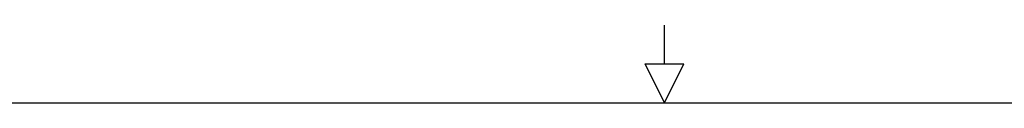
# Model space of a CAD drawing. Extents: x 0.3 to 21.7, y 0.5 to 16.5.
# Tile 6 of 15: x 9.005 to 12.052, y 16.25 to 16.49. Entities that reach past the tile are written whole.
import ezdxf

# ---------------------------------------------------------------- set-up
doc = ezdxf.new("R2010")
doc.units = 0
doc.layers.get('0').update_dxf_attribs({"linetype": 'CONTINUOUS'})

msp = doc.modelspace()

# ---------------------------------------------------------------- linework, layer by layer
at = {"color": 7, "linetype": 'CONTINUOUS'}
for p, q in [((11, 16.37), (11, 16.49)), ((11, 16.25), (10.94, 16.37)), ((10.94, 16.37), (11.06, 16.37)), ((11, 16.25), (11.06, 16.37)), ((0.5, 16.25), (21.5, 16.25))]:
    msp.add_line(p, q, dxfattribs=at)

doc.saveas('drawing.dxf')
